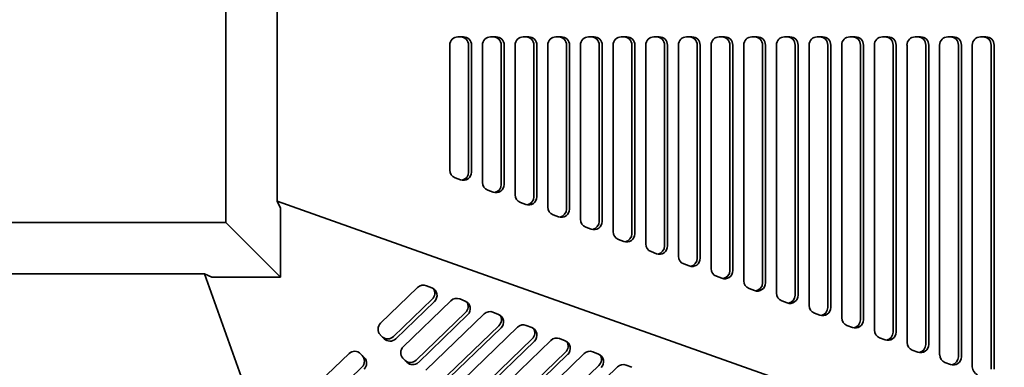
# Model space of a CAD drawing. Header units: millimetres. Extents: x 279 to 1400, y 31 to 1157.
# Tile 7 of 15: x 839 to 1198, y 470 to 597. Entities that reach past the tile are written whole.
import ezdxf

# ---------------------------------------------------------------- set-up
doc = ezdxf.new("R2010")
doc.units = ezdxf.units.MM
doc.header["$LTSCALE"] = 4
doc.layers.add('Krawędzie widoczne(ISO)', color=7, linetype='Continuous', lineweight=35, true_color=0x262659)

msp = doc.modelspace()

# ---------------------------------------------------------------- linework, layer by layer
at = {"layer": 'Krawędzie widoczne(ISO)'}
for p, q in [((914, 670.51), (914, 522.51)), ((932.76, 662.79), (932.76, 530.22)), ((998.79, 590.22), (1000.77, 590.23)), ((1010.71, 590.23), (1012.7, 590.23)), ((1022.64, 590.22), (1024.63, 590.23)), ((1034.57, 590.23), (1036.56, 590.23)), ((1046.5, 590.22), (1048.49, 590.23)), ((1058.43, 590.23), (1060.42, 590.23)), ((1070.35, 590.22), (1072.34, 590.23)), ((1082.28, 590.23), (1084.27, 590.23)), ((1094.21, 590.22), (1096.2, 590.23)), ((1106.14, 590.23), (1108.13, 590.23)), ((1118.07, 590.22), (1120.06, 590.23)), ((1130, 590.23), (1131.98, 590.23)), ((1141.92, 590.22), (1143.91, 590.23)), ((1153.85, 590.23), (1155.84, 590.23)), ((1165.78, 590.22), (1167.77, 590.23)), ((1177.71, 590.23), (1179.7, 590.23)), ((1189.64, 590.22), (1191.62, 590.23)), ((995.81, 541.58), (995.8, 587.22)), ((1002.67, 587.23), (1002.67, 540.83)), ((1003.76, 587.23), (1003.76, 540.83)), ((1007.74, 537.08), (1007.73, 587.23)), ((1014.59, 587.23), (1014.6, 536.34)), ((1015.68, 587.23), (1015.69, 536.34)), ((1019.66, 532.59), (1019.66, 587.22)), ((1026.52, 587.23), (1026.53, 531.84)), ((1027.61, 587.23), (1027.62, 531.84)), ((1031.59, 528.1), (1031.59, 587.23)), ((1038.45, 587.23), (1038.45, 527.35)), ((1039.54, 587.23), (1039.54, 527.35)), ((1043.52, 523.6), (1043.52, 587.22)), ((1050.38, 587.23), (1050.38, 522.86)), ((1051.47, 587.23), (1051.47, 522.86)), ((1055.45, 519.11), (1055.45, 587.23)), ((1062.31, 587.23), (1062.31, 518.36)), ((1063.4, 587.23), (1063.4, 518.36)), ((1067.38, 514.62), (1067.37, 587.22)), ((1074.23, 587.23), (1074.24, 513.87)), ((1075.33, 587.23), (1075.33, 513.87)), ((1079.31, 510.13), (1079.3, 587.23)), ((1086.16, 587.23), (1086.17, 509.38)), ((1087.25, 587.23), (1087.26, 509.38)), ((1091.23, 505.63), (1091.23, 587.22)), ((1098.09, 587.23), (1098.1, 504.89)), ((1099.18, 587.23), (1099.19, 504.89)), ((1103.16, 501.14), (1103.16, 587.23)), ((1110.02, 587.23), (1110.03, 500.39)), ((1111.11, 587.23), (1111.12, 500.39)), ((1115.09, 496.65), (1115.09, 587.22)), ((1121.95, 587.23), (1121.95, 495.9)), ((1123.04, 587.23), (1123.04, 495.9)), ((1127.02, 492.16), (1127.01, 587.23)), ((1133.88, 587.23), (1133.88, 491.41)), ((1134.97, 587.23), (1134.97, 491.41)), ((1138.95, 487.66), (1138.94, 587.22)), ((1145.8, 587.23), (1145.81, 486.91)), ((1146.89, 587.23), (1146.9, 486.91)), ((1150.88, 483.17), (1150.87, 587.23)), ((1157.73, 587.23), (1157.74, 482.42)), ((1158.82, 587.23), (1158.83, 482.42)), ((1162.81, 478.68), (1162.8, 587.22)), ((1169.66, 587.23), (1169.67, 477.93)), ((1170.75, 587.23), (1170.76, 477.93)), ((1174.73, 474.18), (1174.73, 587.23)), ((1181.59, 587.23), (1181.6, 473.44)), ((1182.68, 587.23), (1182.69, 473.44)), ((1186.66, 469.69), (1186.65, 587.22)), ((1193.52, 587.23), (1193.52, 468.94)), ((1194.61, 587.23), (1194.61, 468.94)), ((999.73, 538.02), (997.74, 538.77)), ((1011.66, 533.53), (1009.67, 534.27)), ((932.76, 530.22), (934, 527.64)), ((932.76, 530.22), (1400.5, 364.34)), ((1023.59, 529.03), (1021.6, 529.78)), ((934, 502.51), (934, 527.64)), ((1035.52, 524.54), (1033.53, 525.29)), ((914, 522.51), (766, 522.51)), ((934, 502.51), (914, 522.51)), ((1047.45, 520.05), (1045.46, 520.8)), ((1059.37, 515.55), (1057.39, 516.3)), ((1071.3, 511.06), (1069.31, 511.81)), ((1083.23, 506.57), (1081.24, 507.32)), ((906.28, 503.74), (773.72, 503.74)), ((908.86, 502.51), (906.28, 503.74)), ((1072.17, 36.01), (906.28, 503.74)), ((908.86, 502.51), (934, 502.51)), ((1095.16, 502.08), (1093.17, 502.82)), ((970.53, 485.69), (984.06, 498.73)), ((987.25, 499.36), (989.28, 498.56)), ((1107.09, 497.58), (1105.1, 498.33)), ((989.42, 494.44), (975.24, 480.77)), ((990.22, 493.63), (976.05, 479.97)), ((978.8, 477.1), (996.23, 493.9)), ((999.42, 494.53), (1001.44, 493.73)), ((1119.02, 493.09), (1117.03, 493.84)), ((1001.59, 489.61), (983.51, 472.18)), ((1011.58, 489.7), (1013.61, 488.9)), ((1130.94, 488.6), (1128.96, 489.35)), ((1002.39, 488.8), (984.32, 471.38)), ((987.07, 468.52), (1008.4, 489.07)), ((1013.75, 484.77), (991.78, 463.6)), ((1014.56, 483.97), (992.59, 462.79)), ((995.35, 459.93), (1020.56, 484.24)), ((1023.75, 484.87), (1025.78, 484.07)), ((1142.87, 484.1), (1140.88, 484.85)), ((971.82, 480.03), (970.44, 481.46)), ((1025.92, 479.94), (1000.06, 455.01)), ((1026.73, 479.14), (1000.86, 454.21)), ((1003.62, 451.35), (1032.73, 479.41)), ((1035.92, 480.04), (1037.95, 479.23)), ((1154.8, 479.61), (1152.81, 480.36)), ((962.98, 474.76), (963.81, 473.89)), ((1038.09, 475.11), (1008.33, 446.43)), ((1048.08, 475.21), (1050.11, 474.4)), ((1166.73, 475.12), (1164.74, 475.87)), ((945.48, 461.55), (959.01, 474.59)), ((963.24, 474.52), (964.62, 473.09)), ((980.09, 471.44), (978.71, 472.88)), ((1038.89, 474.31), (1009.13, 445.62)), ((1011.89, 442.76), (1044.9, 474.58)), ((1178.66, 470.63), (1176.67, 471.38)), ((963.72, 469.67), (949.54, 456)), ((1050.26, 470.28), (1016.6, 437.84)), ((1020.16, 434.17), (1057.06, 469.74)), ((1060.25, 470.38), (1062.28, 469.57))]:
    msp.add_line(p, q, dxfattribs=at)
for centre, major_axis, ratio, start_param, end_param in [((998.79, 587.22), (0, 3), 0.994037, 0.000063, 1.570859), ((999.68, 587.23), (0, 3), 0.994037, 4.712452, 6.27647), ((1000.77, 587.23), (0, 3), 0.994037, 4.712452, 6.283248), ((1010.71, 587.23), (0, 3), 0.994037, 0.000063, 1.570859), ((1011.61, 587.23), (0, 3), 0.994037, 4.712452, 6.27647), ((1012.7, 587.23), (0, 3), 0.994037, 4.712452, 6.283248), ((1022.64, 587.22), (0, 3), 0.994037, 0.000063, 1.570859), ((1023.54, 587.23), (0, 3), 0.994037, 4.712452, 6.27647), ((1024.63, 587.23), (0, 3), 0.994037, 4.712452, 6.283248), ((1034.57, 587.23), (0, 3), 0.994037, 0.000063, 1.570859), ((1035.47, 587.23), (0, 3), 0.994037, 4.712452, 6.27647), ((1036.56, 587.23), (0, 3), 0.994037, 4.712452, 6.283248), ((1046.5, 587.22), (0, 3), 0.994037, 0.000063, 1.570859), ((1047.4, 587.23), (0, 3), 0.994037, 4.712452, 6.27647), ((1048.49, 587.23), (0, 3), 0.994037, 4.712452, 6.283248), ((1058.43, 587.23), (0, 3), 0.994037, 0.000063, 1.570859), ((1059.32, 587.23), (0, 3), 0.994037, 4.712452, 6.27647), ((1060.42, 587.23), (0, 3), 0.994037, 4.712452, 6.283248), ((1070.36, 587.22), (0, 3), 0.994037, 0.000063, 1.570859), ((1071.25, 587.23), (0, 3), 0.994037, 4.712452, 6.27647), ((1072.34, 587.23), (0, 3), 0.994037, 4.712452, 6.283248), ((1082.28, 587.23), (0, 3), 0.994037, 0.000063, 1.570859), ((1083.18, 587.23), (0, 3), 0.994037, 4.712452, 6.27647), ((1084.27, 587.23), (0, 3), 0.994037, 4.712452, 6.283248), ((1094.21, 587.22), (0, 3), 0.994037, 0.000063, 1.570859), ((1095.11, 587.23), (0, 3), 0.994037, 4.712452, 6.27647), ((1096.2, 587.23), (0, 3), 0.994037, 4.712452, 6.283248), ((1106.14, 587.23), (0, 3), 0.994037, 0.000063, 1.570859), ((1107.04, 587.23), (0, 3), 0.994037, 4.712452, 6.27647), ((1108.13, 587.23), (0, 3), 0.994037, 4.712452, 6.283248), ((1118.07, 587.22), (0, 3), 0.994037, 0.000063, 1.570859), ((1118.97, 587.23), (0, 3), 0.994037, 4.712452, 6.27647), ((1120.06, 587.23), (0, 3), 0.994037, 4.712452, 6.283248), ((1130, 587.23), (0, 3), 0.994037, 0.000063, 1.570859), ((1130.89, 587.23), (0, 3), 0.994037, 4.712452, 6.27647), ((1131.98, 587.23), (0, 3), 0.994037, 4.712452, 6.283248), ((1141.92, 587.22), (0, 3), 0.994037, 0.000063, 1.570859), ((1142.82, 587.23), (0, 3), 0.994037, 4.712452, 6.27647), ((1143.91, 587.23), (0, 3), 0.994037, 4.712452, 6.283248), ((1153.85, 587.23), (0, 3), 0.994037, 0.000063, 1.570859), ((1154.75, 587.23), (0, 3), 0.994037, 4.712452, 6.27647), ((1155.84, 587.23), (0, 3), 0.994037, 4.712452, 6.283248), ((1165.78, 587.22), (0, 3), 0.994037, 0.000063, 1.570859), ((1166.68, 587.23), (0, 3), 0.994037, 4.712452, 6.27647), ((1167.77, 587.23), (0, 3), 0.994037, 4.712452, 6.283248), ((1177.71, 587.23), (0, 3), 0.994037, 0.000063, 1.570859), ((1178.61, 587.23), (0, 3), 0.994037, 4.712452, 6.27647), ((1179.7, 587.23), (0, 3), 0.994037, 4.712452, 6.283248), ((1189.64, 587.22), (0, 3), 0.994037, 0.000063, 1.570859), ((1190.53, 587.23), (0, 3), 0.994037, 4.712452, 6.27647), ((1191.62, 587.23), (0, 3), 0.994037, 4.712452, 6.283248), ((998.79, 541.58), (0, -3), 0.994037, 4.712452, 5.925002), ((1000.78, 540.83), (0, -3), 0.994037, 5.925002, 7.854044), ((999.69, 540.83), (0, -3), 0.994037, 0.183861, 1.570859), ((1010.72, 537.08), (0, -3), 0.994037, 4.712452, 5.925002), ((1012.71, 536.34), (0, -3), 0.994037, 5.925002, 7.854044), ((1011.62, 536.34), (0, -3), 0.994037, 0.183861, 1.570859), ((1022.65, 532.59), (0, -3), 0.994037, 4.712452, 5.925002), ((1024.63, 531.84), (0, -3), 0.994037, 5.925002, 7.854044), ((1023.54, 531.84), (0, -3), 0.994037, 0.183861, 1.570859), ((1034.57, 528.1), (0, -3), 0.994037, 4.712452, 5.925002), ((1036.56, 527.35), (0, -3), 0.994037, 5.925002, 7.854044), ((1035.47, 527.35), (0, -3), 0.994037, 0.183861, 1.570859), ((1046.5, 523.61), (0, -3), 0.994037, 4.712452, 5.925002), ((1048.49, 522.86), (0, -3), 0.994037, 5.925002, 7.854044), ((1047.4, 522.86), (0, -3), 0.994037, 0.183861, 1.570859), ((1058.43, 519.11), (0, -3), 0.994037, 4.712452, 5.925002), ((1060.42, 518.36), (0, -3), 0.994037, 5.925002, 7.854044), ((1059.33, 518.36), (0, -3), 0.994037, 0.183861, 1.570859), ((1070.36, 514.62), (0, -3), 0.994037, 4.712452, 5.925002), ((1072.35, 513.87), (0, -3), 0.994037, 5.925002, 7.854044), ((1071.26, 513.87), (0, -3), 0.994037, 0.183861, 1.570859), ((1082.29, 510.13), (0, -3), 0.994037, 4.712452, 5.925002), ((1084.28, 509.38), (0, -3), 0.994037, 5.925002, 7.854044), ((1083.19, 509.38), (0, -3), 0.994037, 0.183861, 1.570859), ((1094.22, 505.63), (0, -3), 0.994037, 4.712452, 5.925002), ((1096.2, 504.89), (0, -3), 0.994037, 5.925002, 7.854044), ((1095.11, 504.89), (0, -3), 0.994037, 0.183861, 1.570859), ((1106.15, 501.14), (0, -3), 0.994037, 4.712452, 5.925002), ((1108.13, 500.39), (0, -3), 0.994037, 5.925002, 7.854044), ((1107.04, 500.39), (0, -3), 0.994037, 0.183861, 1.570859), ((986.13, 496.58), (2.12, 2.12), 0.993506, 0.405075, 1.552272), ((988.16, 495.78), (2.12, 2.12), 0.993506, 4.693865, 6.688261), ((987.35, 496.58), (2.12, 2.12), 0.993506, 4.693865, 6.091141), ((1118.07, 496.65), (0, -3), 0.994037, 4.712452, 5.925002), ((998.3, 491.75), (2.12, 2.12), 0.993506, 0.405075, 1.552272), ((1000.32, 490.95), (2.12, 2.12), 0.993506, 4.693865, 6.688261), ((999.52, 491.75), (2.12, 2.12), 0.993506, 4.693865, 6.091141), ((1120.06, 495.9), (0, -3), 0.994037, 5.925002, 7.854044), ((1118.97, 495.9), (0, -3), 0.994037, 0.183861, 1.570859), ((1010.46, 486.92), (2.12, 2.12), 0.993506, 0.405075, 1.552272), ((1130, 492.16), (0, -3), 0.994037, 4.712452, 5.925002), ((1131.99, 491.41), (0, -3), 0.994037, 5.925002, 7.854044), ((1130.9, 491.41), (0, -3), 0.994037, 0.183861, 1.570859), ((972.6, 483.54), (-2.12, -2.12), 0.993506, 4.693865, 6.264661), ((1012.49, 486.12), (2.12, 2.12), 0.993506, 4.693865, 6.688261), ((1011.69, 486.92), (2.12, 2.12), 0.993506, 4.693865, 6.091141), ((1141.93, 487.66), (0, -3), 0.994037, 4.712452, 5.925002), ((1143.92, 486.91), (0, -3), 0.994037, 5.925002, 7.854044), ((1142.83, 486.91), (0, -3), 0.994037, 0.183861, 1.570859), ((1022.63, 482.09), (2.12, 2.12), 0.993506, 0.405075, 1.552272), ((1024.66, 481.29), (2.12, 2.12), 0.993506, 4.693865, 6.688261), ((1023.85, 482.09), (2.12, 2.12), 0.993506, 4.693865, 6.091141), ((1153.86, 483.17), (0, -3), 0.994037, 4.712452, 5.925002), ((1155.85, 482.42), (0, -3), 0.994037, 5.925002, 7.854044), ((1154.76, 482.42), (0, -3), 0.994037, 0.183861, 1.570859), ((973.17, 482.92), (-2.12, -2.12), 0.993506, 0.100465, 1.552272), ((973.98, 482.11), (-2.12, -2.12), 0.993506, 6.264661, 7.835457), ((1034.8, 477.26), (2.12, 2.12), 0.993506, 0.405075, 1.552272), ((1036.83, 476.45), (2.12, 2.12), 0.993506, 4.693865, 6.688261), ((1036.02, 477.26), (2.12, 2.12), 0.993506, 4.693865, 6.091141), ((1165.79, 478.68), (0, -3), 0.994037, 4.712452, 5.925002), ((961.08, 472.44), (2.12, 2.12), 0.993506, 6.264661, 7.835457), ((980.87, 474.96), (-2.12, -2.12), 0.993506, 4.693865, 6.264661), ((1046.97, 472.43), (2.12, 2.12), 0.993506, 0.405075, 1.552272), ((1167.78, 477.93), (0, -3), 0.994037, 5.925002, 7.854044), ((1166.68, 477.93), (0, -3), 0.994037, 0.183861, 1.570859), ((961.65, 471.81), (2.12, 2.12), 0.993506, 4.693865, 6.264661), ((962.46, 471.01), (2.12, 2.12), 0.993506, 4.693865, 6.264661), ((981.44, 474.33), (-2.12, -2.12), 0.993506, 0.100465, 1.552272), ((982.25, 473.53), (-2.12, -2.12), 0.993506, 6.264661, 7.835457), ((1048.99, 471.62), (2.12, 2.12), 0.993506, 4.693865, 6.688261), ((1048.19, 472.43), (2.12, 2.12), 0.993506, 4.693865, 6.091141), ((1177.72, 474.18), (0, -3), 0.994037, 4.712452, 5.925002), ((1179.7, 473.44), (0, -3), 0.994037, 5.925002, 7.854044), ((1178.61, 473.44), (0, -3), 0.994037, 0.183861, 1.570859), ((1059.13, 467.6), (2.12, 2.12), 0.993506, 0.405075, 1.552272), ((1189.64, 469.69), (0, -3), 0.994037, 4.712452, 5.925002)]:
    msp.add_ellipse(centre, major_axis=major_axis, ratio=ratio, start_param=start_param, end_param=end_param, dxfattribs=at)

doc.saveas('drawing.dxf')
